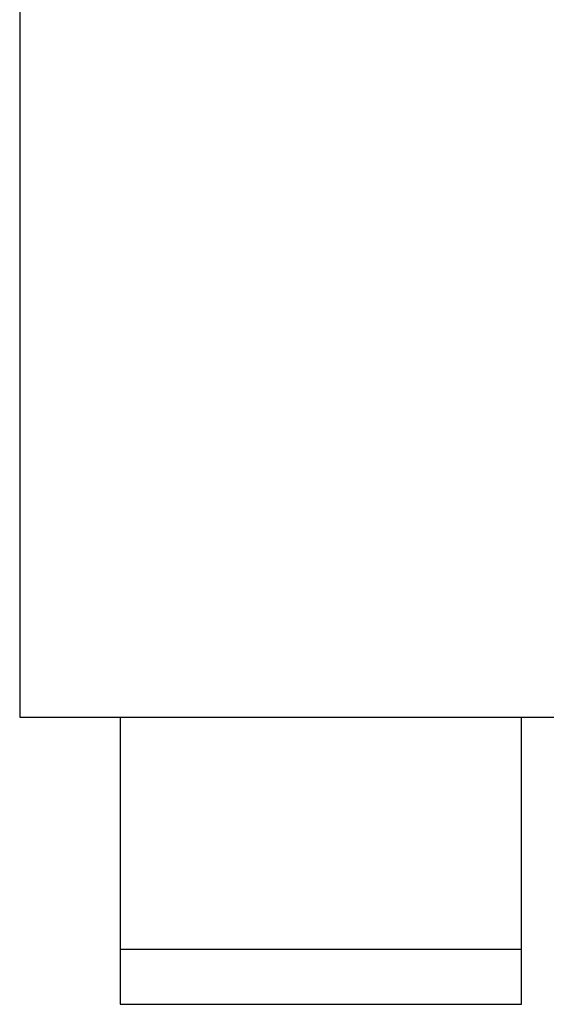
# Model space of a CAD drawing. Header units: millimetres. Extents: x 53645 to 137188, y 78097 to 135542.
# Tile 37 of 256: x 62941 to 63466, y 90488 to 91470. Entities that reach past the tile are written whole.
import ezdxf

# ---------------------------------------------------------------- set-up
doc = ezdxf.new("R2010")
doc.units = ezdxf.units.MM

# ---------------------------------------------------------------- blocks, each defined once
blk = doc.blocks.new('3432')
at = {"color": 0}
blk.add_lwpolyline([(-16160.47339821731, 6946.969866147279), (-16160.47339821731, 6071.969866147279), (-14460.01776162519, 6071.969866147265), (-14460.01776162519, 6946.969866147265)], close=True, dxfattribs=at)
for points in [[(-16060.24826960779, 6071.969866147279), (-16060.24826960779, 5785.490025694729), (-15660.24826960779, 5785.490025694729), (-15660.24826960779, 6071.969866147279)], [(-16060.24826960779, 5840.551823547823), (-15660.24826960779, 5840.551823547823)]]:
    blk.add_lwpolyline(points, dxfattribs=at)

msp = doc.modelspace()

# ---------------------------------------------------------------- block references
msp.add_blockref('3432', (79101.57060398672, 84702.83063148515))

doc.saveas('drawing.dxf')
